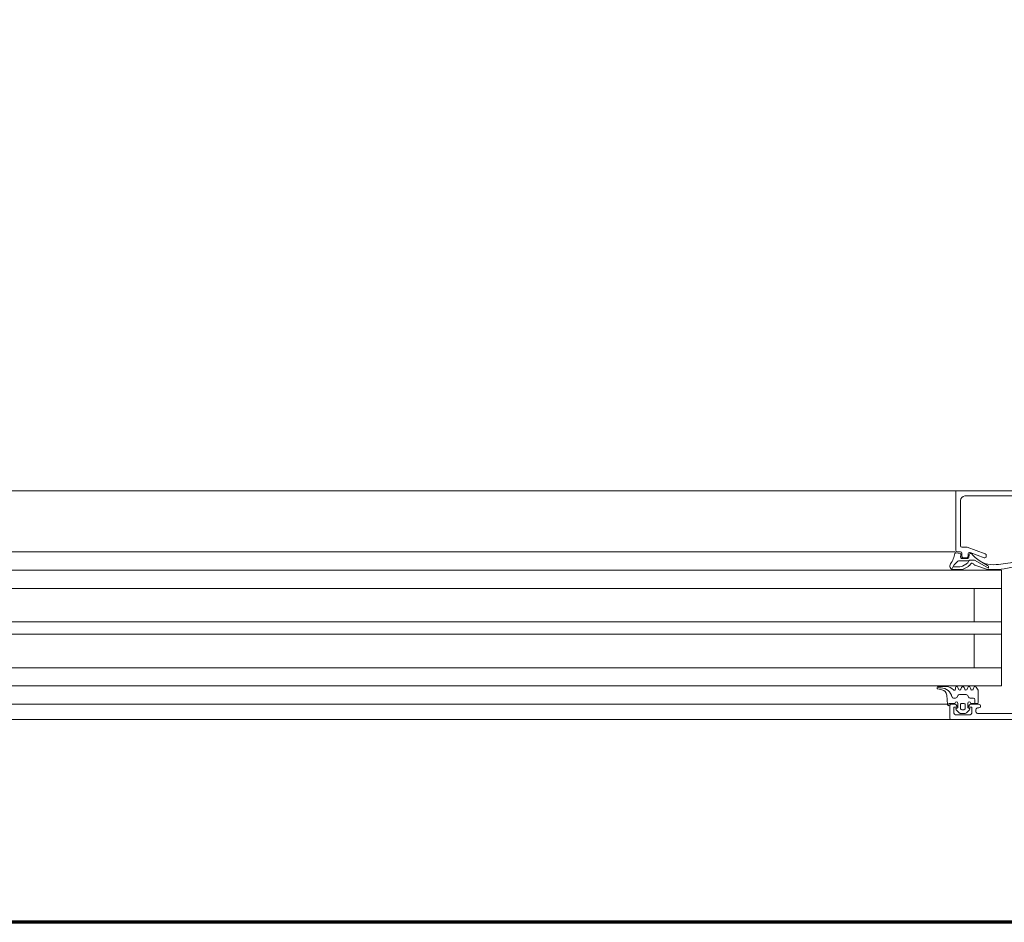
# Model space of a CAD drawing. Header units: centimetres. Extents: x -1631 to 1829, y -257 to 3158.
# Tile 62 of 129: x 442 to 475, y 1006 to 1035. Entities that reach past the tile are written whole.
import ezdxf

# ---------------------------------------------------------------- set-up
doc = ezdxf.new("R2010")
doc.units = ezdxf.units.CM
doc.linetypes.add('Dash', pattern=[60, 30, -30])
doc.linetypes.add('Długa kreska', pattern=[142.875, 95.25, -47.625])
for name, color, linetype, lineweight in [('A-DETL', 90, 'Continuous', 9), ('A-DETL-GENF', 92, 'Continuous', 9), ('A-DOOR', 31, 'Continuous', 13), ('A-DOOR-HDLN', 31, 'Dash', 9)]:
    doc.layers.add(name, color=color, linetype=linetype, lineweight=lineweight)

# ---------------------------------------------------------------- blocks, each defined once
blk = doc.blocks.new('Schueco_FWS_ADS-75-SimplySmart_inw_Family-02 - FWS SI insert unit 90-2368450-6_piętro IV __13_80 m_ - stan projektowany')
at = {"layer": 'A-DETL-GENF'}
for p, q in [((74.6, 0.9), (-74.6, 0.9)), ((-54.5, 0.4), (7.65, 0.4)), ((-54.5, -0.2), (7.65, -0.2)), ((-54.5, -0.8), (7.65, -0.8)), ((-54.5, -1.9), (7.65, -1.9)), ((-54.5, -2.3), (7.65, -2.3)), ((-54.5, -3.4), (7.65, -3.4)), ((-54.5, -4), (7.65, -4)), ((7.65, -4.6), (-59.08, -4.6)), ((-75.5, -6.6), (75.5, -6.6))]:
    blk.add_line(p, q, dxfattribs=at)
at = {"layer": 'A-DOOR'}
for p, q in [((-58.95, 0.9), (-67.55, 0.9)), ((-61.81, 0.7), (-59.81, 0.7)), ((-59.76, 0.65), (-59.76, 0.57)), ((-59.447, 0.685), (-59.551, 0.581)), ((-59.53, 0.75), (-59.13, 0.75)), ((-59.248, 0.7), (-59.412, 0.7)), ((-59.109, 0.581), (-59.213, 0.685)), ((-58.95, 0.9), (-53.75, 0.9)), ((-58.9, 0.45), (-58.9, 0.85)), ((-59.91, 0.47), (-59.91, 0.45)), ((-59.81, 0.52), (-59.86, 0.52)), ((-59.86, 0.4), (-59.58, 0.4)), ((-59.59, 0.37), (-59.8, 0.37)), ((-59.728, 0.37), (-59.728, 0.25)), ((-59.53, 0.53), (-59.52, 0.53)), ((-59.49, 0.5), (-59.49, 0.37)), ((-59.41, 0.42), (-59.41, 0.53)), ((-59.36, 0.58), (-59.3, 0.58)), ((-59.3, 0.37), (-59.36, 0.37)), ((-59.25, 0.53), (-59.25, 0.42)), ((-59.17, 0.37), (-59.17, 0.5)), ((-59.14, 0.53), (-59.13, 0.53)), ((-59.08, 0.4), (-58.95, 0.4)), ((-58.803, 0.103), (-58.83, 0.41)), ((-58.828, 0.4), (-53.75, 0.4)), ((-59.678, 0.2), (-59.567, 0.2)), ((-59.523, 0.175), (-59.483, 0.105)), ((-59.44, 0.08), (-59.216, 0.08)), ((-59.173, 0.105), (-59.132, 0.175)), ((-59.089, 0.2), (-59.024, 0.2)), ((-59.691, -0.15), (-59.669, -0.09)), ((-59.591, -0.09), (-59.569, -0.15)), ((-59.491, -0.15), (-59.469, -0.09)), ((-59.391, -0.09), (-59.369, -0.15)), ((-59.291, -0.15), (-59.269, -0.09)), ((-59.191, -0.09), (-59.169, -0.15)), ((-59.09, -0.14), (-59.09, -0.1)), ((-58.791, -0.18), (-58.524, -0.18)), ((-58.516, -0.101), (-58.642, -0.076)), ((-58.526, -0.158), (-58.499, -0.172)), ((-53.75, -0.8), (-60.6, -0.8)), ((-53.75, -3.4), (-60.6, -3.4)), ((-59.146, -3.4), (-53.75, -3.4)), ((-59.738, -4.315), (-60.167, -4.063)), ((-60.136, -4.153), (-59.897, -4.297)), ((-59.72, -4.163), (-60.134, -4.021)), ((-59.55, -4.155), (-59.59, -4.21)), ((-59.344, -4.03), (-59.511, -4.121)), ((-59.316, -4.129), (-59.434, -4.193)), ((-59.022, -4.015), (-59.287, -4.015)), ((-59.01, -4.108), (-59.234, -4.108)), ((-59.04, -4.161), (-58.966, -4.031)), ((-60.1, -4.45), (-60.1, -4.482)), ((-59.567, -4.573), (-60.033, -4.403)), ((-59.59, -4.329), (-59.687, -4.329)), ((-59.542, -4.514), (-59.529, -4.411)), ((-59.5, -4.45), (-59.5, -4.526)), ((-59.499, -4.385), (-59.289, -4.385)), ((-59.35, -4.4), (-59.45, -4.4)), ((-59.3, -4.55), (-59.3, -4.45)), ((-59.259, -4.419), (-59.27, -4.509)), ((-60.067, -4.529), (-59.468, -4.747)), ((-59.599, -4.54), (-59.572, -4.54)), ((-59.451, -4.75), (-59.3, -4.75)), ((-59.15, -4.6), (-59.25, -4.6)), ((-59.25, -4.8), (-59.25, -6.28)), ((-59.246, -4.542), (-59.107, -4.569)), ((-59.4, -6.43), (-61.71, -6.43)), ((-59.25, -6.6), (-53.75, -6.6))]:
    blk.add_line(p, q, dxfattribs=at)
at = {"layer": 'A-DOOR', "flags": 128}
for points in [[(-59.53, 0.45), (-59.53, 0.5), (-59.63, 0.5), (-59.63, 0.65)], [(-59.03, 0.65), (-59.03, 0.5), (-59.13, 0.5), (-59.13, 0.45)], [(-59.83, 0.34), (-59.83, -0.06), (-59.765, -0.16)], [(-58.87, 0.45), (-58.87, 0.37), (-59.07, 0.37)], [(-53.75, -4), (-60.6, -4), (-60.6, -0.2), (-53.75, -0.2)], [(-59.7, -0.8), (-59.7, -1.9), (-60.6, -1.9), (-53.75, -1.9)], [(-59.7, -3.4), (-59.7, -2.3), (-60.6, -2.3), (-53.75, -2.3)], [(-59.489, -4.241), (-59.527, -4.303), (-59.191, -4.303)], [(-61.95, -6.48), (-62.05, -6.48), (-62.05, -6.6), (-59.1, -6.6), (-59.1, -4.65)]]:
    blk.add_lwpolyline(points, dxfattribs=at)
at = {"layer": 'A-DOOR'}
for centre, radius, start, end in [((-59.81, 0.65), 0.05, 360, 90), ((-59.53, 0.65), 0.1, 90, 180), ((-59.412, 0.65), 0.05, 90, 135.0277), ((-59.248, 0.65), 0.05, 44.9798, 90), ((-59.13, 0.65), 0.1, 360, 90), ((-58.95, 0.85), 0.05, 360, 90), ((-59.86, 0.47), 0.05, 90, 180), ((-59.86, 0.45), 0.05, 180, 270), ((-59.8, 0.34), 0.03, 90, 180), ((-59.81, 0.57), 0.05, 270, 0), ((-59.54, 0.37), 0.05, 180.0006, 0.0006), ((-59.58, 0.45), 0.05, 270, 360), ((-59.53, 0.56), 0.03, 134.9981, 270.0001), ((-59.52, 0.5), 0.03, 0, 90), ((-59.36, 0.53), 0.05, 89.9979, 180.0021), ((-59.36, 0.42), 0.05, 179.9989, 270.0011), ((-59.3, 0.53), 0.05, 359.9979, 90.0021), ((-59.3, 0.42), 0.05, 269.9989, 0.0011), ((-59.14, 0.5), 0.03, 90, 180), ((-59.12, 0.37), 0.05, 180, 360), ((-59.13, 0.56), 0.03, 270.0055, 44.9966), ((-59.08, 0.45), 0.05, 180, 270), ((-58.95, 0.45), 0.05, 270, 360), ((-58.87, 0.41), 0.04, 0.0006, 89.9999), ((-59.678, 0.25), 0.05, 180, 270), ((-59.567, 0.15), 0.05, 30, 90), ((-59.44, 0.13), 0.05, 210, 270), ((-59.216, 0.13), 0.05, 270, 330), ((-59.089, 0.15), 0.05, 90, 150), ((-59.024, 0.15), 0.05, 12.1266, 90), ((-58.603, 0.244), 0.381, 192.6599, 268.1005), ((-58.604, 0.12), 0.2, 185.0082, 258.9975), ((-59.73, -0.14), 0.04, 209.9997, 345.0005), ((-59.63, -0.1), 0.04, 15.0002, 164.9998), ((-59.53, -0.14), 0.04, 194.9996, 345.0004), ((-59.43, -0.1), 0.04, 15.0002, 164.9998), ((-59.33, -0.14), 0.04, 194.9996, 345.0004), ((-59.23, -0.1), 0.04, 15.0002, 164.9998), ((-59.13, -0.14), 0.04, 194.9997, 0.0002), ((-59.05, -0.1), 0.04, 40.3208, 180), ((-58.791, 0.12), 0.3, 220.3198, 270.0013), ((-58.649, -0.478), 0.343, 68.9463, 84.3989), ((-58.524, -0.14), 0.04, 269.9191, 78.9894), ((-60.267, -7.009), 2.994, 87.8817, 104.2277), ((-60.268, -7.009), 2.834, 91.5223, 104.2144), ((-60.322, -4.975), 0.8, 63.6139, 91.5286), ((-60.097, -4.089), 0.075, 159.9851, 238.8937), ((-60.16, -4.097), 0.08, 70.9899, 87.8894), ((-59.746, -4.239), 0.08, 26.9556, 70.9899), ((-59.453, -4.226), 0.12, 118.6334, 143.6334), ((-59.353, -4.342), 0.17, 118.5366, 143.5366), ((-59.287, -4.135), 0.12, 89.9961, 118.6334), ((-59.234, -4.278), 0.17, 89.9272, 118.5366), ((-57.763, -5.398), 1.777, 136.2734, 140.8645), ((-59.075, -4.141), 0.04, 314.9639, 330.3746), ((-59.026, -4.135), 0.12, 325.949, 88.0077), ((-60.05, -4.45), 0.05, 70, 180), ((-60.05, -4.482), 0.05, 180, 250), ((-60.491, -5.282), 1.15, 40.8482, 62.8303), ((-59.687, -4.229), 0.1, 239.6164, 270), ((-59.63, -4.18), 0.05, 206.9556, 323.6334), ((-59.584, -4.253), 0.0764, 265.7355, 330.0671), ((-59.572, -4.51), 0.03, 270, 352.9436), ((-59.499, -4.415), 0.03, 90, 172.9436), ((-59.45, -4.45), 0.05, 90, 180), ((-59.35, -4.45), 0.05, 0, 90), ((-59.289, -4.415), 0.03, 352.7923, 90), ((-59.24, -4.513), 0.03, 171.882, 259.0059), ((-59.191, -4.243), 0.06, 270, 326.6979), ((-58.14, -4.734), 0.95, 145.949, 168.5732), ((-59.599, -4.51), 0.03, 220.8482, 270), ((-59.55, -4.526), 0.05, 250, 0), ((-59.451, -4.7), 0.05, 250, 270), ((-59.25, -4.55), 0.05, 180, 270), ((-59.3, -4.8), 0.05, 0, 90), ((-59.15, -4.65), 0.05, 0, 90), ((-59.1, -4.54), 0.03, 257.6435, 348.5732), ((-59.4, -6.28), 0.15, 270, 360)]:
    blk.add_arc(centre, radius, start, end, dxfattribs=at)
at = {"layer": 'A-DOOR-HDLN'}
blk.add_arc((-72.3, -7.6), 93.95, 270, 0, dxfattribs=at)

msp = doc.modelspace()

# ---------------------------------------------------------------- linework, layer by layer
at = {"layer": 'A-DETL', "linetype": 'Długa kreska', "lineweight": 70}
msp.add_line((1235.377, 1005.826), (294.377, 1005.826), dxfattribs=at)

# ---------------------------------------------------------------- block references
at = {"layer": 'A-DOOR', "rotation": 180}
msp.add_blockref('Schueco_FWS_ADS-75-SimplySmart_inw_Family-02 - FWS SI insert unit 90-2368450-6_piętro IV __13_80 m_ - stan projektowany', (413.877, 1013.376), dxfattribs=at)

doc.saveas('drawing.dxf')
